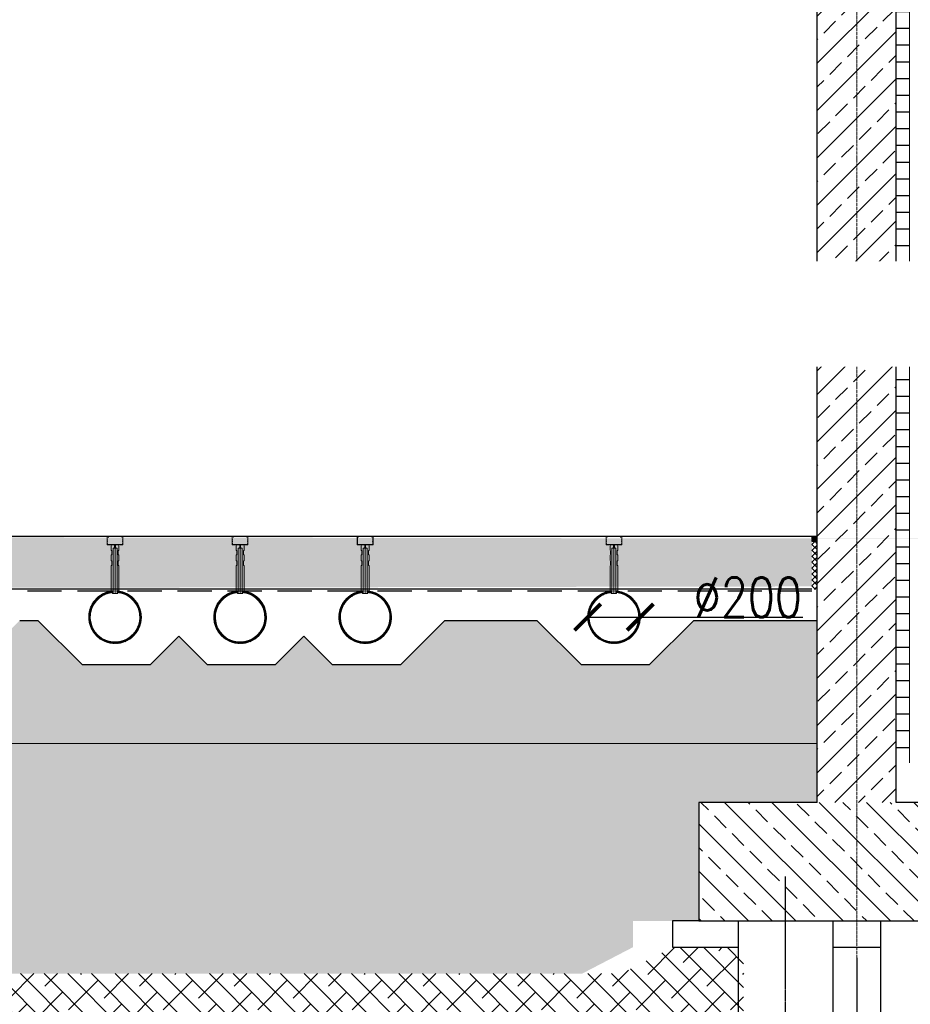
# Model space of a CAD drawing. Header units: millimetres. Extents: x -374129 to 1163271, y -112652 to 695637.
# Tile 237 of 256: x 67141 to 70524, y 29695 to 33433. Entities that reach past the tile are written whole.
import ezdxf
from ezdxf import colors
from ezdxf.entities.mleader import LeaderData, LeaderLine
from ezdxf.math import Vec2, Vec3

# ---------------------------------------------------------------- set-up
doc = ezdxf.new("R2010")
doc.units = ezdxf.units.MM
doc.header["$PDMODE"] = 4
for name, pattern in [('ACAD_ISO04W100', [30, 24, -3, 0, -3]), ('rcad - -', [9.5, 6.5, -3]), ('rcad -.-', [18, 12, -3, 0, -3])]:
    doc.linetypes.add(name, pattern=pattern)
for name, color, linetype, lineweight in [('--GT_Podbeton', 8, 'Continuous', 9), ('A_DYSZA', 252, 'Continuous', 15), ('A_HATCH', 251, 'Continuous', 0), ('A_Hatch_konstrukcja', 252, 'Continuous', 5), ('A_profile ocynk', 252, 'Continuous', 9), ('KRT_kresk', 252, 'Continuous', 5), ('KRT_osie', 55, 'ACAD_ISO04W100', 18), ('Widoczne (ISO)', 252, 'Continuous', 15)]:
    doc.layers.add(name, color=color, linetype=linetype, lineweight=lineweight)
for name, color, linetype in [('KRT_fund', 3, 'Continuous'), ('KRT_kanaly', 1, 'Continuous'), ('KRT_kreskowanie', 252, 'Continuous'), ('KRT_opisy', 146, 'Continuous'), ('KRT_pale', 7, 'Continuous'), ('KRT_sciany', 2, 'Continuous'), ('KRT_wymiary', 4, 'Continuous')]:
    doc.layers.add(name, color=color, linetype=linetype)
doc.styles.add('WYMIAR', font='romans.shx', dxfattribs={"width": 0.8})
doc.linetypes.add('podbeton', pattern='A,0.3,-0.1,[131,ltypeshp.shx,S=0.1,R=0,X=-0.1,Y=0],-0.1,0.3', length=0.8)
doc.linetypes.add('ZIGZAG', pattern='A,0.0001,-0.2,[131,ltypeshp.shx,S=0.2,R=0,X=-0.2,Y=0],-0.4,[131,ltypeshp.shx,S=0.2,R=180,X=0.2,Y=0],-0.2', length=0.8001)
doc.dimstyles.new('KRT_1-100', dxfattribs={"dimscale": 100, "dimtxt": 2, "dimasz": 1, "dimexe": 0.5, "dimexo": 0, "dimgap": 0.5, "dimtad": 1, "dimdec": 1, "dimrnd": 0.1, "dimzin": 9, "dimdsep": 46, "dimtxsty": 'WYMIAR', "dimblk": 'ARCHTICK', "dimcen": 0.09, "dimdle": 0.5, "dimclrd": 1, "dimclre": 252, "dimclrt": 256, "dimadec": 0, "dimazin": 0, "dimtfac": 1, "dimtdec": 1, "dimtmove": 0, "dimatfit": 3, "dimfxl": 1, "dimtolj": 1, "dimtzin": 0, "dimarcsym": 0})

# ---------------------------------------------------------------- blocks, each defined once
blk = doc.blocks.new('pal400')
at = {"color": 1, "linetype": 'rcad -.-', "ltscale": 0.2}
blk.add_line((0, -1165), (0, 169.2), dxfattribs=at)
at = {"color": 6, "linetype": 'ZIGZAG'}
for points in [[(-180, 0), (-180, -1165)], [(180, -1165), (180, 0)]]:
    blk.add_lwpolyline(points, dxfattribs=at)
blk = doc.blocks.new('_ArchTick')
at = {"color": 0, "linetype": 'ByBlock', "const_width": 0.15}
blk.add_lwpolyline([(-0.5, -0.5), (0.5, 0.5)], dxfattribs=at)
blk = doc.blocks.new('*D394')
at = {"layer": 'Defpoints', "color": 0, "transparency": 16777216}
for p in [(64020, 29871.2), (70320, 29871.2), (70320, 25561.3)]:
    blk.add_point(p, dxfattribs=at)
at = {"layer": 'KRT_wymiary', "color": 252, "lineweight": -2, "transparency": 16777216}
for p, q in [((64020, 29871.2), (64020, 25511.3)), ((70320, 29871.2), (70320, 25511.3))]:
    blk.add_line(p, q, dxfattribs=at)
at = {"layer": 'KRT_wymiary', "color": 1, "lineweight": -2, "transparency": 16777216}
blk.add_line((63970, 25561.3), (70370, 25561.3), dxfattribs=at)
at = {"layer": 'KRT_wymiary', "color": 1, "lineweight": -2, "transparency": 16777216, "xscale": 100, "yscale": 100, "zscale": 100, "rotation": 180}
blk.add_blockref('_ArchTick', (64020, 25561.3), dxfattribs=at)
at = {"layer": 'KRT_wymiary', "color": 1, "lineweight": -2, "transparency": 16777216, "xscale": 100, "yscale": 100, "zscale": 100}
blk.add_blockref('_ArchTick', (70320, 25561.3), dxfattribs=at)
at = {"layer": 'KRT_wymiary', "transparency": 16777216, "insert": (67170, 25711.3), "char_height": 200, "attachment_point": 5, "style": 'WYMIAR'}
blk.add_mtext('\\A1;6300', dxfattribs=at)
blk = doc.blocks.new('dysza_203')
at = {"color": 0, "linetype": 'ByBlock', "lineweight": -2}
for points in [[(-15, -193), (-10, -193), (-10, -203), (-7.5, -203), (-7.5, -31), (-1.5, -28), (-1.5, -18), (-15, -18), (-15, -38), (-12.5, -40.5), (-12.5, -55.5), (-15, -58), (-15, -78), (-12.5, -80.5), (-12.5, -95.5), (-15, -98)], [(15, -193), (10, -193), (10, -203), (7.5, -203), (7.5, -31), (1.5, -28), (1.5, -18), (15, -18), (15, -38), (12.5, -40.5), (12.5, -55.5), (15, -58), (15, -78), (12.5, -80.5), (12.5, -95.5), (15, -98)]]:
    blk.add_lwpolyline(points, close=True, dxfattribs=at)
for points in [[(-7.5, -31), (7.5, -31)], [(-1.5, -18), (1.5, -18)], [(-1.5, -28), (1.5, -28)], [(0, -18), (0, -203)], [(-7.5, -203), (7.5, -203)], [(7.5, -203), (10, -203)]]:
    blk.add_lwpolyline(points, dxfattribs=at)
blk = doc.blocks.new('*D1205')
at = {"layer": 'Defpoints', "color": 0}
for p in [(69298, 31164.5), (69498, 31164.5)]:
    blk.add_point(p, dxfattribs=at)
at = {"layer": 'KRT_wymiary', "color": 1, "lineweight": -2}
for p, q in [((69298, 31164.5), (69298, 31164.5)), ((69298, 31164.5), (69498, 31164.5)), ((69498, 31164.5), (70115.1, 31164.5))]:
    blk.add_line(p, q, dxfattribs=at)
at = {"layer": 'KRT_wymiary', "color": 1, "lineweight": -2, "xscale": 100, "yscale": 100, "zscale": 100}
blk.add_blockref('_ArchTick', (69298, 31164.5), dxfattribs=at)
at = {"layer": 'KRT_wymiary', "color": 1, "lineweight": -2, "xscale": 100, "yscale": 100, "zscale": 100, "rotation": 180}
blk.add_blockref('_ArchTick', (69498, 31164.5), dxfattribs=at)
at = {"layer": 'KRT_wymiary', "insert": (69906.6, 31239.5), "char_height": 150, "attachment_point": 5, "style": 'WYMIAR'}
blk.add_mtext('\\A1;%%c200', dxfattribs=at)

msp = doc.modelspace()

# ---------------------------------------------------------------- hatches: boundary and pattern name
at = {"layer": 'KRT_kreskowanie', "transparency": 33554687}
h = msp.add_hatch(dxfattribs=at)
h.set_pattern_fill('LINE', color=256, scale=20, angle=180)
h.set_pattern_definition([(180, (-1533017.067, -615696.373), (-8e-15, -63.5), [])])
h.paths.add_polyline_path([(70520, 30611.19), (70470, 30611.19), (70470, 37161.19), (70520, 37161.19)])
at = {"layer": 'KRT_kreskowanie'}
h = msp.add_hatch(dxfattribs=at)
h.set_pattern_fill('ANSI33', color=256, scale=20, style=0)
h.set_pattern_definition([(45, (232849.93, -25505.67), (-89.80256, 89.80256), []), (45, (232939.74, -25505.67), (-89.80256, 89.80256), [63.5, -31.75])])
h.paths.add_polyline_path([(70170, 30461.19), (70470, 30461.19), (70470, 37011.19), (70470, 37111.19), (70385, 37111.19), (70230, 37111.19), (70250, 36471.19), (70170, 36471.19)])
h = msp.add_hatch(dxfattribs=at)
h.set_pattern_fill('DOTS2', color=256, scale=10, style=0)
h.paths.add_polyline_path([(60910.16, 31152.3), (60840.82, 31152.3), (60672.99, 30984.47), (60412.99, 30984.47), (60305.49, 31091.97), (60197.99, 30984.47), (59937.99, 30984.47), (59830.49, 31091.97), (59722.99, 30984.47), (59462.99, 30984.47), (59295.16, 31152.3), (58945.82, 31152.3), (58777.99, 30984.47), (58517.99, 30984.47), (58350.16, 31152.3), (57870, 31152.3), (57870, 30684.47), (63870, 30684.47), (63870, 31152.3), (63400.82, 31152.3), (63232.99, 30984.47), (62972.99, 30984.47), (62805.16, 31152.3), (62455.82, 31152.3), (62287.99, 30984.47), (62027.99, 30984.47), (61920.49, 31091.97), (61812.99, 30984.47), (61552.99, 30984.47), (61445.49, 31091.97), (61337.99, 30984.47), (61077.99, 30984.47)])
h.paths.add_polyline_path([(63360.49, 31126.97), (63852.64, 31126.97), (63852.64, 31351.97), (63360.49, 31351.97)], flags=9)
h.paths.add_polyline_path([(67210.16, 31152.3), (67140.82, 31152.3), (66972.99, 30984.47), (66712.99, 30984.47), (66605.49, 31091.97), (66497.99, 30984.47), (66237.99, 30984.47), (66130.49, 31091.97), (66022.99, 30984.47), (65762.99, 30984.47), (65595.16, 31152.3), (65245.82, 31152.3), (65077.99, 30984.47), (64817.99, 30984.47), (64650.16, 31152.3), (64170, 31152.3), (64170, 30684.47), (70170, 30684.47), (70170, 31152.3), (69700.82, 31152.3), (69532.99, 30984.47), (69272.99, 30984.47), (69105.16, 31152.3), (68755.82, 31152.3), (68587.99, 30984.47), (68327.99, 30984.47), (68220.49, 31091.97), (68112.99, 30984.47), (67852.99, 30984.47), (67745.49, 31091.97), (67637.99, 30984.47), (67377.99, 30984.47)])
h.paths.add_polyline_path([(69660.49, 31126.97), (70152.64, 31126.97), (70152.64, 31351.97), (69660.49, 31351.97)], flags=9)
h = msp.add_hatch(dxfattribs=at)
h.set_pattern_fill('ANSI33', color=256, scale=20, angle=90)
h.set_pattern_definition([(135, (-1618306.51, -537793.2), (-89.802561, -89.802561), []), (135, (-1618306.51, -537703.4), (-89.802561, -89.802561), [63.5, -31.75])])
h.paths.add_polyline_path([(69720, 30011.19), (70920, 30011.19), (70920, 30461.19), (69720, 30461.19)])

# ---------------------------------------------------------------- linework, layer by layer
at = {"layer": 'A_HATCH', "transparency": 33554687}
msp.add_lwpolyline([(70520, 30611.19), (70520, 37082.99)], dxfattribs=at)
at = {"layer": 'KRT_fund', "color": 1, "linetype": 'podbeton', "ltscale": 5}
for p, q in [((69720, 30011.19), (69620, 30011.19)), ((69620, 30011.19), (69620, 29911.19)), ((69620, 29911.19), (69870.04, 29911.19)), ((70230, 29911.19), (70410.04, 29911.19))]:
    msp.add_line(p, q, dxfattribs=at)
at = {"layer": 'KRT_fund', "color": 2}
msp.add_lwpolyline([(70170, 30461.19), (69720, 30461.19), (69720, 30011.19), (70920, 30011.19), (70920, 30461.19), (70470, 30461.19)], dxfattribs=at)
at = {"layer": 'KRT_osie', "ltscale": 0.5}
msp.add_line((70320, 37613.84), (70320, 29871.18), dxfattribs=at)
msp.add_line((70320, 37613.84), (70320, 29871.18), dxfattribs=at)
at = {"layer": 'KRT_sciany'}
for points in [[(70470, 30461.19), (70470, 36711.19)], [(70170, 30461.19), (70170, 36471.19)]]:
    msp.add_lwpolyline(points, dxfattribs=at)

# ---------------------------------------------------------------- block references
at = {"layer": 'KRT_pale'}
for p in [(70050.02, 30011.19), (70590.02, 30011.19)]:
    msp.add_blockref('pal400', p, dxfattribs=at)

# ---------------------------------------------------------------- next in the draw order: leaders
at = {"layer": 'KRT_opisy', "color": 1}
ml = msp.add_multileader_mtext('Standard', dxfattribs=at)
ml.set_content('\\C54;PIANKA DYLATACYJNA BRZEGOWA 1cm\\PUSZCZELNIENIE MASĄ TRWALEPLASTYCZNĄ ODPORNĄ NA AGRESJĘ CHEMICZNĄ NP.SIKAFLEX PRO 3', style='WYMIAR')
ml.set_leader_properties()
ml.build(insert=Vec2(0, 0))
ml.multileader.update_dxf_attribs({"text_left_attachment_type": 6, "text_right_attachment_type": 6, "dogleg_length": 36, "arrow_head_size": 200, "scale": 100})
ctx = ml.context
ctx.base_point, ctx.scale, ctx.char_height, ctx.arrow_head_size, ctx.landing_gap_size, ctx.plane_origin = Vec3(1022.91, 34569.79, -56.1), 100, 200, 200, 9, Vec3(36065.01, -50311.01, -56.1)
ctx.left_attachment, ctx.right_attachment = 6, 6
notes = []
notes.append((ctx, [(0, (1, 1, 0), (986.91, 34569.79, -56.1), (1, 0), 36, [(1, [(160, 31471.19, -56.1)], 0, [])])]))
ctx.mtext.insert, ctx.mtext.width, ctx.mtext.defined_height, ctx.mtext.flow_direction = Vec3(1031.91, 34809.79, -56.1), 4839.601, 350.11, 5
ctx.mtext.has_bg_fill, ctx.mtext.bg_color, ctx.mtext.bg_scale_factor, ctx.mtext.bg_transparency, ctx.mtext.use_window_bg_color = 1, -1027028792, 1.5, 0, 1
ml = msp.add_multileader_mtext('Standard', dxfattribs=at)
ml.set_content('\\C54;WARSTWY GRUNTU WEDŁUG PROJEKTU WZMOCNIENIA PODŁOŻA:\\P\\pi-3,l3,t3;{\\fSymbol|b0|i0|c2|p18;·^I}nB [Po/Pr] gr.40cm\\P{\\fSymbol|b0|i0|c2|p18;·^I}TŁUCZEŃ, ROZKRUSZ BETONOWY gr.30cm\\P{\\fSymbol|b0|i0|c2|p18;·^I}GRUNT RODZIMY \\fArial|b0|i0|c238|p34;\\W1;G\\fSymbol|b0|i0|c2|p18;p\\fArial|b0|i0|c238|p34;/G\\fSymbol|b0|i0|c2|p18;p\\fArial|b0|i0|c238|p34;z pl/tpl', style='WYMIAR')
ml.set_leader_properties()
ml.build(insert=Vec2(0, 0))
ml.multileader.update_dxf_attribs({"text_left_attachment_type": 6, "text_right_attachment_type": 6, "dogleg_length": 0.36, "arrow_head_size": 200, "scale": 100})
ctx = ml.context
ctx.base_point, ctx.scale, ctx.char_height, ctx.arrow_head_size, ctx.landing_gap_size, ctx.plane_origin = Vec3(-8776.91, 28248.18), 100, 200, 200, 9, Vec3(-44267.87, -53803.79)
ctx.left_attachment, ctx.right_attachment = 6, 6
notes.append((ctx, [(0, (1, 1, 0), (-8812.91, 28248.18), (1, 0), 36, [(1, [(-8812.91, 30621.19)], 0, [])])]))
ctx.mtext.insert, ctx.mtext.width, ctx.mtext.defined_height, ctx.mtext.flow_direction = Vec3(-8767.91, 28503.58), 6873.6004, 1534.23, 5
ctx.mtext.has_bg_fill, ctx.mtext.bg_color, ctx.mtext.bg_scale_factor, ctx.mtext.bg_transparency, ctx.mtext.use_window_bg_color = 1, -1027028792, 1.5, 0, 1
for ctx, leaders in notes:
    for number, flags, end, landing, length, lines in leaders:
        leader = LeaderData()
        leader.index, (leader.has_last_leader_line, leader.has_dogleg_vector, leader.attachment_direction) = number, flags
        leader.last_leader_point, leader.dogleg_vector, leader.dogleg_length = Vec3(end), Vec3(landing), length
        for number, points, colour, breaks in lines:
            line = LeaderLine()
            line.index, line.vertices, line.color, line.breaks = number, Vec3.list(points), colors.encode_raw_color(colour), breaks
            leader.lines.append(line)
        ctx.leaders.append(leader)

# ---------------------------------------------------------------- next in the draw order: dimensions: what is measured, and where the dimension line sits
at = {"layer": 'KRT_wymiary'}
dim = msp.add_linear_dim(base=(70320, 25561.33), p1=(64020, 29871.18), p2=(70320, 29871.18), dimstyle='KRT_1-100', override={"dimtmove": 1}, dxfattribs=at)
dim.commit()
dim.dimension.update_dxf_attribs({"geometry": '*D394', "text_midpoint": (67170, 25711.33)})

# ---------------------------------------------------------------- next in the draw order: leaders
at = {"layer": 'KRT_opisy', "color": 1}
ml = msp.add_multileader_mtext('Standard', dxfattribs=at)
ml.set_content('\\pxi-3,l3t3,39,44;\\C2;{\\fSymbol|b0|i0|c2|p18;·^I}\\C54;PŁYTA BETONOWA DYLATOWANA C30/37 W8,F150,XD2,XA2,XM1,XF1 ^Igr.20cm\\P    ZBROJONA WŁÓKNAMI POLIMEROWYMI ZBROJONA WŁÓKNAMI POLIMEROWYMI ZBROJONA WŁÓKNAMI POLIMEROWYMI ISTRICE iBETON 39x0.78 W ILOŚCI 3,0kg/m3, \\P{\\fSymbol|b0|i0|c2|p18;·^I}IZOLACJA PRZECIWWILGOCIOWA 2xFOLIA PE \\P    UKŁADANA SZCZELNIE NA ZAKŁAD^I^Igr.2x0.3mm                                                         \\P{\\fSymbol|b0|i0|c2|p18;·^I}PODBETON  C8/10 ^I^Igr.10cm                         \\P{\\fSymbol|b0|i0|c2|p18;·^I}ZAGĘSZCZONY GRUNT NASYPOWY Is>0,98^I^Igr.30cm\\P{\\fSymbol|b0|i0|c2|p18;·^I}ZAGĘSZCZONY GRUNT NASYPOWY Is>=0,97', style='WYMIAR')
ml.set_leader_properties()
ml.build(insert=Vec2(0, 0))
ml.multileader.update_dxf_attribs({"text_left_attachment_type": 6, "text_right_attachment_type": 6, "dogleg_length": 36, "arrow_head_size": 200, "scale": 100})
ctx = ml.context
ctx.base_point, ctx.scale, ctx.char_height, ctx.arrow_head_size, ctx.landing_gap_size, ctx.plane_origin = Vec3(1715.18, 28529.79, -56.1), 100, 200, 200, 9, Vec3(-35836.94, -69206.17, -56.1)
ctx.left_attachment, ctx.right_attachment = 6, 6
notes = []
notes.append((ctx, [(0, (1, 1, 0), (1679.18, 28529.79, -56.1), (1, 0), 36, [(1, [(1159.18, 31458.59, -56.1)], 0, [])])]))
ctx.mtext.insert, ctx.mtext.width, ctx.mtext.defined_height, ctx.mtext.flow_direction = Vec3(1724.18, 28777.41, -56.1), 11614.4681, 280.09, 5
ctx.mtext.has_bg_fill, ctx.mtext.bg_color, ctx.mtext.bg_scale_factor, ctx.mtext.bg_transparency, ctx.mtext.use_window_bg_color = 1, -1027028792, 1.5, 0, 1
for ctx, leaders in notes:
    for number, flags, end, landing, length, lines in leaders:
        leader = LeaderData()
        leader.index, (leader.has_last_leader_line, leader.has_dogleg_vector, leader.attachment_direction) = number, flags
        leader.last_leader_point, leader.dogleg_vector, leader.dogleg_length = Vec3(end), Vec3(landing), length
        for number, points, colour, breaks in lines:
            line = LeaderLine()
            line.index, line.vertices, line.color, line.breaks = number, Vec3.list(points), colors.encode_raw_color(colour), breaks
            leader.lines.append(line)
        ctx.leaders.append(leader)

# ---------------------------------------------------------------- next in the draw order: hatches: boundary and pattern name
at = {"layer": 'KRT_kreskowanie'}
h = msp.add_hatch(dxfattribs=at)
h.set_pattern_fill('GROUT', color=256, scale=10, style=0)
h.set_pattern_definition([(0, (64070.8, 25.4), (12.7, 101.6), [12.7, -88.9]), (0, (64083.5, 63.5), (0, 101.6), [0, -101.6]), (0, (64045.4, 25.4), (38.1, 101.6), [0, -101.6]), (0, (64045.4, 101.6), (101.6, 101.6), [25.4, -177.8]), (0, (64121.6, 38.1), (0, 101.6), [0, -101.6]), (0, (64096.2, 25.4), (25.4, 101.6), [0, -101.6]), (0, (64108.9, 38.1), (0, 101.6), [0, -101.6]), (0, (64058.1, 101.6), (0, 101.6), [0, -101.6])])
h.paths.add_polyline_path([(69720, 30461.19), (70170, 30461.19), (70170, 30684.47), (65759.8, 30684.47), (64170, 30684.47), (64170, 30461.19), (64770, 30461.19), (64770, 30011.19), (64720, 30011.19), (64720, 29911.19), (64838.95, 29811.19), (69277.44, 29811.19), (69470, 29911.19), (69470, 30011.19), (69720, 30011.19)])
h.paths.add_polyline_path([(64810.19, 30433.33), (65621.85, 30433.33), (65621.85, 30433.33)], flags=24)
h = msp.add_hatch(dxfattribs=at)
h.set_pattern_fill('ANSI38', color=256, scale=20, angle=90, style=0)
h.set_pattern_definition([(135, (57740, 5000), (-44.90128, -44.90128), []), (225, (57740, 5000), (-44.90128, -134.70384), [158.75, -95.25])])
h.paths.add_polyline_path([(69427.44, 29811.19), (69620, 29911.19), (69890.04, 29911.19), (69890.04, 28846.21), (64620, 28846.21), (64620, 29911.19), (64890, 29911.19), (64978.81, 29811.19)])

# ---------------------------------------------------------------- next in the draw order: linework, layer by layer
at = {"layer": '--GT_Podbeton'}
msp.add_lwpolyline([(64170, 30684.47), (70170, 30684.47)], dxfattribs=at)
at = {"layer": 'KRT_kanaly', "linetype": 'podbeton', "ltscale": 200}
msp.add_lwpolyline([(67745.49, 31091.97), (67852.99, 30984.47), (68112.99, 30984.47), (68220.49, 31091.97)], dxfattribs=at)

# ---------------------------------------------------------------- next in the draw order: leaders
at = {"layer": 'KRT_opisy', "color": 1}
ml = msp.add_multileader_mtext('Standard', dxfattribs=at)
ml.set_content('\\C54;KANAŁY NAPOWIETRZAJĄCE WEDŁUG PROJEKTU TECHNOLOGICZNEGO', style='WYMIAR')
ml.set_leader_properties()
ml.build(insert=Vec2(0, 0))
ml.multileader.update_dxf_attribs({"text_left_attachment_type": 6, "text_right_attachment_type": 6, "dogleg_length": 36, "arrow_head_size": 200, "scale": 100})
ctx = ml.context
ctx.base_point, ctx.scale, ctx.char_height, ctx.arrow_head_size, ctx.landing_gap_size, ctx.plane_origin = Vec3(958.77, 32175.83, -56.1), 100, 200, 200, 9, Vec3(36846.14, -51485.36, -56.1)
ctx.left_attachment, ctx.right_attachment = 6, 6
notes = []
notes.append((ctx, [(0, (1, 1, 0), (922.77, 32175.83, -56.1), (1, 0), 36, [(1, [(922.99, 31164.47, -56.1)], 0, [])])]))
ctx.mtext.insert, ctx.mtext.width, ctx.mtext.defined_height, ctx.mtext.flow_direction = Vec3(967.77, 32415.83, -56.1), 6873.6004, 350.11, 5
ctx.mtext.has_bg_fill, ctx.mtext.bg_color, ctx.mtext.bg_scale_factor, ctx.mtext.bg_transparency, ctx.mtext.use_window_bg_color = 1, -1027028792, 1.5, 0, 1
ml = msp.add_multileader_mtext('Standard', dxfattribs=at)
ml.set_content('\\C54;ODPROWADZENIE DO STUDZIENKI KANALIZACYJNEJ WG PROJEKTU BRANŻY SANITARNEJ ', style='WYMIAR')
ml.set_leader_properties()
ml.build(insert=Vec2(0, 0))
ml.multileader.update_dxf_attribs({"text_right_attachment_type": 6, "dogleg_length": 0.36, "arrow_head_size": 200, "scale": 100})
ctx = ml.context
ctx.base_point, ctx.scale, ctx.char_height, ctx.arrow_head_size, ctx.landing_gap_size, ctx.plane_origin = Vec3(78326.66, 29383.33), 100, 200, 200, 9, Vec3(43996.88, -52043.13)
ctx.right_attachment, ctx.text_align_type = 6, 2
notes.append((ctx, [(0, (1, 1, 0), (81771.13, 29243.33), (-1, 0), 36, [(1, [(83025.56, 30705)], 0, [])])]))
ctx.mtext.insert, ctx.mtext.width, ctx.mtext.defined_height, ctx.mtext.alignment, ctx.mtext.flow_direction = Vec3(81726.13, 29483.33), 3482.7917, 1400.46, 3, 5
for ctx, leaders in notes:
    for number, flags, end, landing, length, lines in leaders:
        leader = LeaderData()
        leader.index, (leader.has_last_leader_line, leader.has_dogleg_vector, leader.attachment_direction) = number, flags
        leader.last_leader_point, leader.dogleg_vector, leader.dogleg_length = Vec3(end), Vec3(landing), length
        for number, points, colour, breaks in lines:
            line = LeaderLine()
            line.index, line.vertices, line.color, line.breaks = number, Vec3.list(points), colors.encode_raw_color(colour), breaks
            leader.lines.append(line)
        ctx.leaders.append(leader)

# ---------------------------------------------------------------- next in the draw order: hatches: boundary and pattern name
at = {"layer": 'KRT_kresk', "lineweight": 5}
h = msp.add_hatch(dxfattribs=at)
h.set_pattern_fill('DASH', color=256, scale=10, angle=45)
h.set_pattern_definition([(45, (73173.753, 31471.193), (4e-15, 44.90128), [31.75, -31.75])])
h.paths.add_polyline_path([(70149.99, 31281.19), (64190, 31271.19), (64190, 31451.19), (64190, 31471.19), (71649.99, 31461.19), (70149.99, 31461.19)])
h = msp.add_hatch(dxfattribs=at)
h.set_pattern_fill('ANSI37', color=256, scale=0.5)
h.set_pattern_definition([(45, (-363932.6885, -167449.6836), (-1.122532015, 1.122532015), []), (135, (-363932.6885, -167449.6836), (-1.122532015, -1.122532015), [])])
h.paths.add_polyline_path([(70150, 31451.19), (70170, 31451.19), (70170, 31471.19), (70150, 31471.19)])
h = msp.add_hatch(dxfattribs=at)
h.set_pattern_fill('ANSI37', color=256, scale=5)
h.set_pattern_definition([(45, (-363932.688, -167449.684), (-11.22532015, 11.22532015), []), (135, (-363932.688, -167449.684), (-11.22532015, -11.22532015), [])])
h.paths.add_polyline_path([(70150, 31270.04), (70170, 31270.04), (70170, 31451.19), (70150, 31451.19)])
at = {"layer": 'Widoczne (ISO)', "transparency": 33554687}
h = msp.add_hatch(dxfattribs=at)
h.set_pattern_fill('ANSI31', color=256, scale=10)
h.set_pattern_definition([(45, (67586.854, 31210.5676), (-0.8838835, 0.8838835), [])])
h.paths.add_polyline_path([(67597.09, 31164.47, -1), (67408.89, 31164.47, -0.3833879), (67493, 31258.04), (67493, 31263.97, 0.3851934), (67402.99, 31164.47, 1), (67602.99, 31164.47, 0.385192), (67512.99, 31263.97), (67512.99, 31258.04, -0.3833692)])
h = msp.add_hatch(dxfattribs=at)
h.set_pattern_fill('ANSI31', color=256, scale=10)
h.set_pattern_definition([(45, (68061.854, 31210.5676), (-0.8838835, 0.8838835), [])])
h.paths.add_polyline_path([(68072.09, 31164.47, -1), (67883.89, 31164.47, -0.3833879), (67968, 31258.04), (67968, 31263.97, 0.3851934), (67877.99, 31164.47, 1), (68077.99, 31164.47, 0.385192), (67987.99, 31263.97), (67987.99, 31258.04, -0.3833692)])
h = msp.add_hatch(dxfattribs=at)
h.set_pattern_fill('ANSI31', color=256, scale=10)
h.set_pattern_definition([(45, (68536.854, 31210.5676), (-0.8838835, 0.8838835), [])])
h.paths.add_polyline_path([(68547.09, 31164.47, -1), (68358.89, 31164.47, -0.3833879), (68443, 31258.04), (68443, 31263.97, 0.3851934), (68352.99, 31164.47, 1), (68552.99, 31164.47, 0.385192), (68462.99, 31263.97), (68462.99, 31258.04, -0.3833692)])
h = msp.add_hatch(dxfattribs=at)
h.set_pattern_fill('ANSI31', color=256, scale=10)
h.set_pattern_definition([(45, (69481.854, 31210.5676), (-0.8838835, 0.8838835), [])])
h.paths.add_polyline_path([(69492.09, 31164.47, -1), (69303.89, 31164.47, -0.3833879), (69388, 31258.04), (69388, 31263.97, 0.3851934), (69297.99, 31164.47, 1), (69497.99, 31164.47, 0.385192), (69407.99, 31263.97), (69407.99, 31258.04, -0.3833692)])

# ---------------------------------------------------------------- next in the draw order: linework, layer by layer
at = {"color": 2}
for p, q in [((70170, 31471.19, -18.47), (64190, 31471.19)), ((70150.2, 31271.19, 43), (64190, 31271.19))]:
    msp.add_line(p, q, dxfattribs=at)
at = {"layer": 'A_DYSZA', "transparency": 33554687}
for centre, radius, start, end in [((67502.99, 31164.47), 100, 95.73457, 84.26515), ((67502.99, 31164.47), 94.1, 96.09512, 83.90114), ((67977.99, 31164.47), 100, 95.73457, 84.26515), ((67977.99, 31164.47), 94.1, 96.09512, 83.90114), ((68452.99, 31164.47), 100, 95.73457, 84.26515), ((68452.99, 31164.47), 94.1, 96.09512, 83.90114), ((69397.99, 31164.47), 100, 95.73457, 84.26515), ((69397.99, 31164.47), 94.1, 96.09512, 83.90114)]:
    msp.add_arc(centre, radius, start, end, dxfattribs=at)
at = {"layer": 'A_Hatch_konstrukcja'}
for centre in [(67502.99, 31164.47), (67977.99, 31164.47), (68452.99, 31164.47), (69397.99, 31164.47)]:
    msp.add_circle(centre, 100, dxfattribs=at)
at = {"layer": 'A_profile ocynk'}
for points in [[(67527.28, 31467.75), (67529.93, 31470.41, -0.6681786), (67532.49, 31469.35), (67532.49, 31459.79, -0.1989124), (67532.35, 31459.43), (67531.64, 31458.73, 0.4142136), (67531.64, 31458.02), (67532.35, 31457.31, -0.1989124), (67532.49, 31456.96), (67532.49, 31452.79, -0.1989124), (67532.35, 31452.43), (67531.64, 31451.73, 0.4142136), (67531.64, 31451.02), (67532.35, 31450.31, -0.1989124), (67532.49, 31449.96), (67532.49, 31445.79, -0.1989124), (67532.35, 31445.43), (67531.64, 31444.73, 0.4142136), (67531.64, 31444.02), (67532.35, 31443.31, -0.1989124), (67532.49, 31442.96), (67532.49, 31440.47, -0.4142136), (67531.99, 31439.97), (67523.21, 31439.97, -0.1989124), (67522.85, 31440.12), (67522.15, 31440.83, 0.1989124), (67521.79, 31440.97), (67516.99, 31440.97, 0.1989124), (67516.64, 31440.83), (67515.93, 31440.12, -0.1989124), (67515.58, 31439.97), (67504.41, 31439.97, -0.1989124), (67504.05, 31440.12), (67503.35, 31440.83, 0.4142136), (67502.64, 31440.83), (67501.93, 31440.12, -0.1989124), (67501.58, 31439.97), (67490.41, 31439.97, -0.1989124), (67490.05, 31440.12), (67489.35, 31440.83, 0.1989124), (67488.99, 31440.97), (67484.19, 31440.97, 0.1989124), (67483.84, 31440.83), (67483.13, 31440.12, -0.1989124), (67482.78, 31439.97), (67473.99, 31439.97, -0.4142136), (67473.49, 31440.47), (67473.49, 31442.96, -0.1989124), (67473.64, 31443.31), (67474.35, 31444.02, 0.4142136), (67474.35, 31444.73), (67473.64, 31445.43, -0.1989124), (67473.49, 31445.79), (67473.49, 31449.96, -0.1989124), (67473.64, 31450.31), (67474.35, 31451.02, 0.4142136), (67474.35, 31451.73), (67473.64, 31452.43, -0.1989124), (67473.49, 31452.79), (67473.49, 31456.96, -0.1989124), (67473.64, 31457.31), (67474.35, 31458.02, 0.4142136), (67474.35, 31458.73), (67473.64, 31459.43, -0.1989124), (67473.49, 31459.79), (67473.49, 31469.35, -0.6681786), (67476.05, 31470.41), (67478.71, 31467.75), (67479.06, 31468.11), (67476.41, 31470.76, 0.6681786), (67472.99, 31469.35), (67472.99, 31459.58, 0.1989124), (67473.14, 31459.23), (67473.64, 31458.73, -0.4142136), (67473.64, 31458.02), (67473.14, 31457.52, 0.1989124), (67472.99, 31457.17), (67472.99, 31452.58, 0.1989124), (67473.14, 31452.23), (67473.64, 31451.73, -0.4142136), (67473.64, 31451.02), (67473.14, 31450.52, 0.1989124), (67472.99, 31450.17), (67472.99, 31445.58, 0.1989124), (67473.14, 31445.23), (67473.64, 31444.73, -0.4142136), (67473.64, 31444.02), (67473.14, 31443.52, 0.1989124), (67472.99, 31443.17), (67472.99, 31439.97, 0.4142136), (67473.49, 31439.47), (67482.99, 31439.47, 0.1989124), (67483.34, 31439.62), (67484.05, 31440.33, -0.1989124), (67484.4, 31440.47), (67488.79, 31440.47, -0.1989124), (67489.14, 31440.33), (67489.85, 31439.62, 0.1989124), (67490.2, 31439.47), (67501.79, 31439.47, 0.1989124), (67502.14, 31439.62), (67502.64, 31440.12, -0.4142136), (67503.35, 31440.12), (67503.85, 31439.62, 0.1989124), (67504.2, 31439.47), (67515.79, 31439.47, 0.1989124), (67516.14, 31439.62), (67516.85, 31440.33, -0.1989124), (67517.2, 31440.47), (67521.59, 31440.47, -0.1989124), (67521.94, 31440.33), (67522.65, 31439.62, 0.1989124), (67523, 31439.47), (67532.49, 31439.47, 0.4142136), (67532.99, 31439.97), (67532.99, 31443.17, 0.1989124), (67532.85, 31443.52), (67532.35, 31444.02, -0.4142136), (67532.35, 31444.73), (67532.85, 31445.23, 0.1989124), (67532.99, 31445.58), (67532.99, 31450.17, 0.1989124), (67532.85, 31450.52), (67532.35, 31451.02, -0.4142136), (67532.35, 31451.73), (67532.85, 31452.23, 0.1989124), (67532.99, 31452.58), (67532.99, 31457.17, 0.1989124), (67532.85, 31457.52), (67532.35, 31458.02, -0.4142136), (67532.35, 31458.73), (67532.85, 31459.23, 0.1989124), (67532.99, 31459.58), (67532.99, 31469.35, 0.6681786), (67529.58, 31470.76), (67526.93, 31468.11)], [(68002.28, 31467.75), (68004.93, 31470.41, -0.6681786), (68007.49, 31469.35), (68007.49, 31459.79, -0.1989124), (68007.35, 31459.43), (68006.64, 31458.73, 0.4142136), (68006.64, 31458.02), (68007.35, 31457.31, -0.1989124), (68007.49, 31456.96), (68007.49, 31452.79, -0.1989124), (68007.35, 31452.43), (68006.64, 31451.73, 0.4142136), (68006.64, 31451.02), (68007.35, 31450.31, -0.1989124), (68007.49, 31449.96), (68007.49, 31445.79, -0.1989124), (68007.35, 31445.43), (68006.64, 31444.73, 0.4142136), (68006.64, 31444.02), (68007.35, 31443.31, -0.1989124), (68007.49, 31442.96), (68007.49, 31440.47, -0.4142136), (68006.99, 31439.97), (67998.21, 31439.97, -0.1989124), (67997.85, 31440.12), (67997.15, 31440.83, 0.1989124), (67996.79, 31440.97), (67991.99, 31440.97, 0.1989124), (67991.64, 31440.83), (67990.93, 31440.12, -0.1989124), (67990.58, 31439.97), (67979.41, 31439.97, -0.1989124), (67979.05, 31440.12), (67978.35, 31440.83, 0.4142136), (67977.64, 31440.83), (67976.93, 31440.12, -0.1989124), (67976.58, 31439.97), (67965.41, 31439.97, -0.1989124), (67965.05, 31440.12), (67964.35, 31440.83, 0.1989124), (67963.99, 31440.97), (67959.19, 31440.97, 0.1989124), (67958.84, 31440.83), (67958.13, 31440.12, -0.1989124), (67957.78, 31439.97), (67948.99, 31439.97, -0.4142136), (67948.49, 31440.47), (67948.49, 31442.96, -0.1989124), (67948.64, 31443.31), (67949.35, 31444.02, 0.4142136), (67949.35, 31444.73), (67948.64, 31445.43, -0.1989124), (67948.49, 31445.79), (67948.49, 31449.96, -0.1989124), (67948.64, 31450.31), (67949.35, 31451.02, 0.4142136), (67949.35, 31451.73), (67948.64, 31452.43, -0.1989124), (67948.49, 31452.79), (67948.49, 31456.96, -0.1989124), (67948.64, 31457.31), (67949.35, 31458.02, 0.4142136), (67949.35, 31458.73), (67948.64, 31459.43, -0.1989124), (67948.49, 31459.79), (67948.49, 31469.35, -0.6681786), (67951.05, 31470.41), (67953.71, 31467.75), (67954.06, 31468.11), (67951.41, 31470.76, 0.6681786), (67947.99, 31469.35), (67947.99, 31459.58, 0.1989124), (67948.14, 31459.23), (67948.64, 31458.73, -0.4142136), (67948.64, 31458.02), (67948.14, 31457.52, 0.1989124), (67947.99, 31457.17), (67947.99, 31452.58, 0.1989124), (67948.14, 31452.23), (67948.64, 31451.73, -0.4142136), (67948.64, 31451.02), (67948.14, 31450.52, 0.1989124), (67947.99, 31450.17), (67947.99, 31445.58, 0.1989124), (67948.14, 31445.23), (67948.64, 31444.73, -0.4142136), (67948.64, 31444.02), (67948.14, 31443.52, 0.1989124), (67947.99, 31443.17), (67947.99, 31439.97, 0.4142136), (67948.49, 31439.47), (67957.99, 31439.47, 0.1989124), (67958.34, 31439.62), (67959.05, 31440.33, -0.1989124), (67959.4, 31440.47), (67963.79, 31440.47, -0.1989124), (67964.14, 31440.33), (67964.85, 31439.62, 0.1989124), (67965.2, 31439.47), (67976.79, 31439.47, 0.1989124), (67977.14, 31439.62), (67977.64, 31440.12, -0.4142136), (67978.35, 31440.12), (67978.85, 31439.62, 0.1989124), (67979.2, 31439.47), (67990.79, 31439.47, 0.1989124), (67991.14, 31439.62), (67991.85, 31440.33, -0.1989124), (67992.2, 31440.47), (67996.59, 31440.47, -0.1989124), (67996.94, 31440.33), (67997.65, 31439.62, 0.1989124), (67998, 31439.47), (68007.49, 31439.47, 0.4142136), (68007.99, 31439.97), (68007.99, 31443.17, 0.1989124), (68007.85, 31443.52), (68007.35, 31444.02, -0.4142136), (68007.35, 31444.73), (68007.85, 31445.23, 0.1989124), (68007.99, 31445.58), (68007.99, 31450.17, 0.1989124), (68007.85, 31450.52), (68007.35, 31451.02, -0.4142136), (68007.35, 31451.73), (68007.85, 31452.23, 0.1989124), (68007.99, 31452.58), (68007.99, 31457.17, 0.1989124), (68007.85, 31457.52), (68007.35, 31458.02, -0.4142136), (68007.35, 31458.73), (68007.85, 31459.23, 0.1989124), (68007.99, 31459.58), (68007.99, 31469.35, 0.6681786), (68004.58, 31470.76), (68001.93, 31468.11)], [(68477.28, 31467.75), (68479.93, 31470.41, -0.6681786), (68482.49, 31469.35), (68482.49, 31459.79, -0.1989124), (68482.35, 31459.43), (68481.64, 31458.73, 0.4142136), (68481.64, 31458.02), (68482.35, 31457.31, -0.1989124), (68482.49, 31456.96), (68482.49, 31452.79, -0.1989124), (68482.35, 31452.43), (68481.64, 31451.73, 0.4142136), (68481.64, 31451.02), (68482.35, 31450.31, -0.1989124), (68482.49, 31449.96), (68482.49, 31445.79, -0.1989124), (68482.35, 31445.43), (68481.64, 31444.73, 0.4142136), (68481.64, 31444.02), (68482.35, 31443.31, -0.1989124), (68482.49, 31442.96), (68482.49, 31440.47, -0.4142136), (68481.99, 31439.97), (68473.21, 31439.97, -0.1989124), (68472.85, 31440.12), (68472.15, 31440.83, 0.1989124), (68471.79, 31440.97), (68466.99, 31440.97, 0.1989124), (68466.64, 31440.83), (68465.93, 31440.12, -0.1989124), (68465.58, 31439.97), (68454.41, 31439.97, -0.1989124), (68454.05, 31440.12), (68453.35, 31440.83, 0.4142136), (68452.64, 31440.83), (68451.93, 31440.12, -0.1989124), (68451.58, 31439.97), (68440.41, 31439.97, -0.1989124), (68440.05, 31440.12), (68439.35, 31440.83, 0.1989124), (68438.99, 31440.97), (68434.19, 31440.97, 0.1989124), (68433.84, 31440.83), (68433.13, 31440.12, -0.1989124), (68432.78, 31439.97), (68423.99, 31439.97, -0.4142136), (68423.49, 31440.47), (68423.49, 31442.96, -0.1989124), (68423.64, 31443.31), (68424.35, 31444.02, 0.4142136), (68424.35, 31444.73), (68423.64, 31445.43, -0.1989124), (68423.49, 31445.79), (68423.49, 31449.96, -0.1989124), (68423.64, 31450.31), (68424.35, 31451.02, 0.4142136), (68424.35, 31451.73), (68423.64, 31452.43, -0.1989124), (68423.49, 31452.79), (68423.49, 31456.96, -0.1989124), (68423.64, 31457.31), (68424.35, 31458.02, 0.4142136), (68424.35, 31458.73), (68423.64, 31459.43, -0.1989124), (68423.49, 31459.79), (68423.49, 31469.35, -0.6681786), (68426.05, 31470.41), (68428.71, 31467.75), (68429.06, 31468.11), (68426.41, 31470.76, 0.6681786), (68422.99, 31469.35), (68422.99, 31459.58, 0.1989124), (68423.14, 31459.23), (68423.64, 31458.73, -0.4142136), (68423.64, 31458.02), (68423.14, 31457.52, 0.1989124), (68422.99, 31457.17), (68422.99, 31452.58, 0.1989124), (68423.14, 31452.23), (68423.64, 31451.73, -0.4142136), (68423.64, 31451.02), (68423.14, 31450.52, 0.1989124), (68422.99, 31450.17), (68422.99, 31445.58, 0.1989124), (68423.14, 31445.23), (68423.64, 31444.73, -0.4142136), (68423.64, 31444.02), (68423.14, 31443.52, 0.1989124), (68422.99, 31443.17), (68422.99, 31439.97, 0.4142136), (68423.49, 31439.47), (68432.99, 31439.47, 0.1989124), (68433.34, 31439.62), (68434.05, 31440.33, -0.1989124), (68434.4, 31440.47), (68438.79, 31440.47, -0.1989124), (68439.14, 31440.33), (68439.85, 31439.62, 0.1989124), (68440.2, 31439.47), (68451.79, 31439.47, 0.1989124), (68452.14, 31439.62), (68452.64, 31440.12, -0.4142136), (68453.35, 31440.12), (68453.85, 31439.62, 0.1989124), (68454.2, 31439.47), (68465.79, 31439.47, 0.1989124), (68466.14, 31439.62), (68466.85, 31440.33, -0.1989124), (68467.2, 31440.47), (68471.59, 31440.47, -0.1989124), (68471.94, 31440.33), (68472.65, 31439.62, 0.1989124), (68473, 31439.47), (68482.49, 31439.47, 0.4142136), (68482.99, 31439.97), (68482.99, 31443.17, 0.1989124), (68482.85, 31443.52), (68482.35, 31444.02, -0.4142136), (68482.35, 31444.73), (68482.85, 31445.23, 0.1989124), (68482.99, 31445.58), (68482.99, 31450.17, 0.1989124), (68482.85, 31450.52), (68482.35, 31451.02, -0.4142136), (68482.35, 31451.73), (68482.85, 31452.23, 0.1989124), (68482.99, 31452.58), (68482.99, 31457.17, 0.1989124), (68482.85, 31457.52), (68482.35, 31458.02, -0.4142136), (68482.35, 31458.73), (68482.85, 31459.23, 0.1989124), (68482.99, 31459.58), (68482.99, 31469.35, 0.6681786), (68479.58, 31470.76), (68476.93, 31468.11)], [(69422.28, 31467.75), (69424.93, 31470.41, -0.6681786), (69427.49, 31469.35), (69427.49, 31459.79, -0.1989124), (69427.35, 31459.43), (69426.64, 31458.73, 0.4142136), (69426.64, 31458.02), (69427.35, 31457.31, -0.1989124), (69427.49, 31456.96), (69427.49, 31452.79, -0.1989124), (69427.35, 31452.43), (69426.64, 31451.73, 0.4142136), (69426.64, 31451.02), (69427.35, 31450.31, -0.1989124), (69427.49, 31449.96), (69427.49, 31445.79, -0.1989124), (69427.35, 31445.43), (69426.64, 31444.73, 0.4142136), (69426.64, 31444.02), (69427.35, 31443.31, -0.1989124), (69427.49, 31442.96), (69427.49, 31440.47, -0.4142136), (69426.99, 31439.97), (69418.21, 31439.97, -0.1989124), (69417.85, 31440.12), (69417.15, 31440.83, 0.1989124), (69416.79, 31440.97), (69411.99, 31440.97, 0.1989124), (69411.64, 31440.83), (69410.93, 31440.12, -0.1989124), (69410.58, 31439.97), (69399.41, 31439.97, -0.1989124), (69399.05, 31440.12), (69398.35, 31440.83, 0.4142136), (69397.64, 31440.83), (69396.93, 31440.12, -0.1989124), (69396.58, 31439.97), (69385.41, 31439.97, -0.1989124), (69385.05, 31440.12), (69384.35, 31440.83, 0.1989124), (69383.99, 31440.97), (69379.19, 31440.97, 0.1989124), (69378.84, 31440.83), (69378.13, 31440.12, -0.1989124), (69377.78, 31439.97), (69368.99, 31439.97, -0.4142136), (69368.49, 31440.47), (69368.49, 31442.96, -0.1989124), (69368.64, 31443.31), (69369.35, 31444.02, 0.4142136), (69369.35, 31444.73), (69368.64, 31445.43, -0.1989124), (69368.49, 31445.79), (69368.49, 31449.96, -0.1989124), (69368.64, 31450.31), (69369.35, 31451.02, 0.4142136), (69369.35, 31451.73), (69368.64, 31452.43, -0.1989124), (69368.49, 31452.79), (69368.49, 31456.96, -0.1989124), (69368.64, 31457.31), (69369.35, 31458.02, 0.4142136), (69369.35, 31458.73), (69368.64, 31459.43, -0.1989124), (69368.49, 31459.79), (69368.49, 31469.35, -0.6681786), (69371.05, 31470.41), (69373.71, 31467.75), (69374.06, 31468.11), (69371.41, 31470.76, 0.6681786), (69367.99, 31469.35), (69367.99, 31459.58, 0.1989124), (69368.14, 31459.23), (69368.64, 31458.73, -0.4142136), (69368.64, 31458.02), (69368.14, 31457.52, 0.1989124), (69367.99, 31457.17), (69367.99, 31452.58, 0.1989124), (69368.14, 31452.23), (69368.64, 31451.73, -0.4142136), (69368.64, 31451.02), (69368.14, 31450.52, 0.1989124), (69367.99, 31450.17), (69367.99, 31445.58, 0.1989124), (69368.14, 31445.23), (69368.64, 31444.73, -0.4142136), (69368.64, 31444.02), (69368.14, 31443.52, 0.1989124), (69367.99, 31443.17), (69367.99, 31439.97, 0.4142136), (69368.49, 31439.47), (69377.99, 31439.47, 0.1989124), (69378.34, 31439.62), (69379.05, 31440.33, -0.1989124), (69379.4, 31440.47), (69383.79, 31440.47, -0.1989124), (69384.14, 31440.33), (69384.85, 31439.62, 0.1989124), (69385.2, 31439.47), (69396.79, 31439.47, 0.1989124), (69397.14, 31439.62), (69397.64, 31440.12, -0.4142136), (69398.35, 31440.12), (69398.85, 31439.62, 0.1989124), (69399.2, 31439.47), (69410.79, 31439.47, 0.1989124), (69411.14, 31439.62), (69411.85, 31440.33, -0.1989124), (69412.2, 31440.47), (69416.59, 31440.47, -0.1989124), (69416.94, 31440.33), (69417.65, 31439.62, 0.1989124), (69418, 31439.47), (69427.49, 31439.47, 0.4142136), (69427.99, 31439.97), (69427.99, 31443.17, 0.1989124), (69427.85, 31443.52), (69427.35, 31444.02, -0.4142136), (69427.35, 31444.73), (69427.85, 31445.23, 0.1989124), (69427.99, 31445.58), (69427.99, 31450.17, 0.1989124), (69427.85, 31450.52), (69427.35, 31451.02, -0.4142136), (69427.35, 31451.73), (69427.85, 31452.23, 0.1989124), (69427.99, 31452.58), (69427.99, 31457.17, 0.1989124), (69427.85, 31457.52), (69427.35, 31458.02, -0.4142136), (69427.35, 31458.73), (69427.85, 31459.23, 0.1989124), (69427.99, 31459.58), (69427.99, 31469.35, 0.6681786), (69424.58, 31470.76), (69421.93, 31468.11)]]:
    msp.add_lwpolyline(points, format="xyb", close=True, dxfattribs=at)
at = {"layer": 'KRT_kanaly', "color": 4, "linetype": 'rcad - -', "ltscale": 20}
msp.add_line((70150.2, 31262.99, 43), (64190, 31263.19), dxfattribs=at)
at = {"layer": 'KRT_kanaly', "linetype": 'podbeton', "ltscale": 200}
for p, q in [((67140.82, 31152.3, -6.04), (67210.16, 31152.3, -6.12)), ((68755.82, 31152.3, -8.01), (69105.16, 31152.3, -8.43)), ((69700.82, 31152.3, -9.16), (70170, 31152.3, -9.73))]:
    msp.add_line(p, q, dxfattribs=at)
for points in [[(67210.16, 31152.3), (67377.99, 30984.47), (67637.99, 30984.47), (67745.49, 31091.97)], [(68220.49, 31091.97), (68327.99, 30984.47), (68587.99, 30984.47), (68755.82, 31152.3)], [(69105.16, 31152.3), (69272.99, 30984.47), (69532.99, 30984.47), (69700.82, 31152.3)]]:
    msp.add_lwpolyline(points, dxfattribs=at)

# ---------------------------------------------------------------- next in the draw order: block references
at = {"layer": 'A_DYSZA'}
for p in [(67502.99, 31457.47), (67977.99, 31457.47), (68452.99, 31457.47), (69397.99, 31457.47)]:
    msp.add_blockref('dysza_203', p, dxfattribs=at)

# ---------------------------------------------------------------- next in the draw order: dimensions: what is measured, and where the dimension line sits
at = {"layer": 'KRT_wymiary'}
dim = msp.add_diameter_dim_2p(p1=(69297.99, 31164.47), p2=(69497.99, 31164.47), dimstyle='KRT_1-100', override={"dimtxt": 1.5, "dimgap": 0}, dxfattribs=at)
dim.commit()
dim.dimension.update_dxf_attribs({"geometry": '*D1205', "text_midpoint": (69906.56, 31164.47), "dimtype": 163})

doc.saveas('drawing.dxf')
